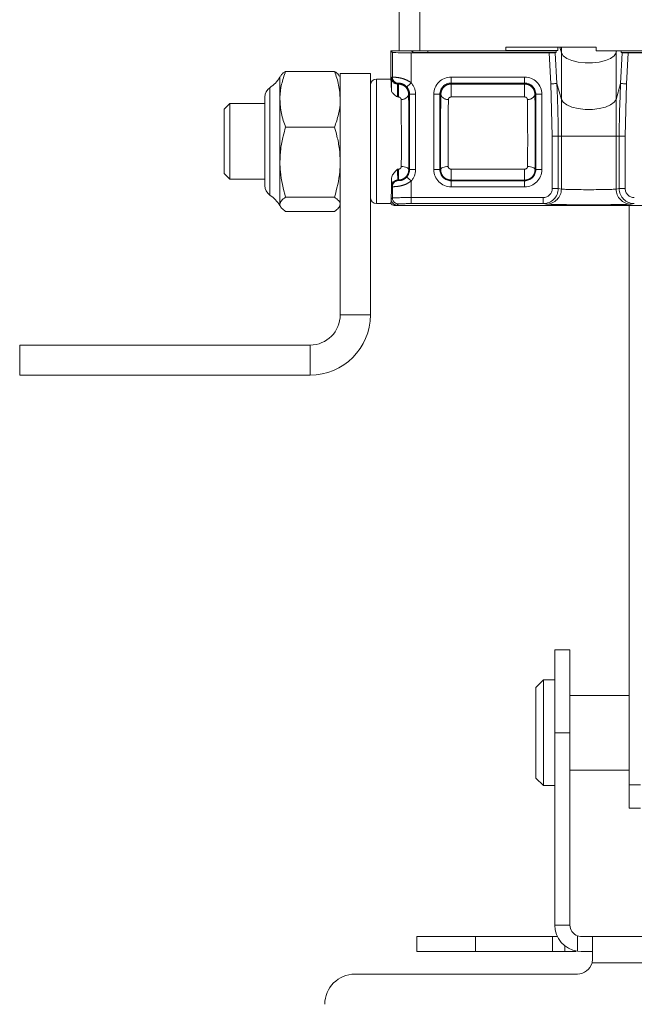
# Model space of a CAD drawing. Header units: millimetres. Extents: x 2 to 601, y 5 to 415.
# Tile 21 of 139: x 82 to 90, y 13 to 26. Entities that reach past the tile are written whole.
import ezdxf

# ---------------------------------------------------------------- set-up
doc = ezdxf.new("R2010")
doc.units = ezdxf.units.MM
doc.linetypes.add('PHANTOM', pattern=[12.7, 6.35, -1.27, 1.27, -1.27, 1.27, -1.27])

msp = doc.modelspace()

# ---------------------------------------------------------------- linework, layer by layer
at = {"color": 7, "linetype": 'Continuous', "lineweight": 15}
for p, q in [((87.083, 25.8625), (87.083, 114.7125)), ((86.9945, 25.841), (86.973, 25.8625)), ((86.973, 25.8625), (87.083, 25.8625)), ((86.973, 25.4875), (86.973, 25.8625)), ((87.358, 25.8625), (87.083, 25.8625)), ((87.2669, 25.8436), (87.248, 25.8625)), ((88.498, 25.8625), (87.358, 25.8625)), ((88.1867, 25.8625), (88.198, 25.8622)), ((88.198, 25.8622), (89.1668, 25.8622)), ((89.698, 25.9125), (88.498, 25.9125)), ((88.498, 25.9125), (88.498, 25.8625)), ((88.498, 25.8677), (89.1899, 25.8677)), ((89.1668, 25.8622), (89.1899, 25.8677)), ((89.1679, 25.8402), (89.1668, 25.8622)), ((89.1875, 25.9125), (89.1899, 25.8677)), ((89.698, 25.9125), (89.698, 25.8625)), ((91.498, 25.8625), (89.698, 25.8625)), ((90.0282, 25.8625), (90.0293, 25.8622)), ((90.0293, 25.8622), (90.0282, 25.8402)), ((90.0293, 25.8622), (91.098, 25.8622)), ((86.9945, 25.5124), (86.9945, 25.841)), ((89.0741, 25.8367), (87.2445, 25.8367)), ((89.1679, 25.8402), (87.4668, 25.8402)), ((89.1537, 25.838), (89.1679, 25.8402)), ((93.7292, 25.8402), (90.0282, 25.8402)), ((90.0282, 25.8402), (90.0424, 25.838)), ((93.9516, 25.8367), (90.1219, 25.8367)), ((86.2271, 25.5907), (85.579, 25.5907)), ((85.5133, 25.5303), (85.503, 25.5125)), ((85.503, 25.5125), (85.503, 25.2205)), ((86.303, 25.5125), (86.2926, 25.5305)), ((86.303, 25.5625), (86.703, 25.5625)), ((86.303, 25.5625), (86.303, 22.3625)), ((86.703, 25.5625), (86.703, 22.3625)), ((86.973, 25.4875), (86.783, 25.4875)), ((85.303, 24.4717), (85.303, 25.2495)), ((85.503, 25.2205), (85.503, 24.3862)), ((84.838, 25.1625), (84.763, 25.0875)), ((84.763, 25.0875), (84.763, 24.2375)), ((85.303, 25.1625), (84.838, 25.1625)), ((84.838, 25.1625), (84.838, 24.1625)), ((86.2271, 24.8503), (85.579, 24.8503)), ((85.303, 24.0754), (85.303, 24.4717)), ((85.503, 24.3862), (85.503, 23.8282)), ((84.763, 24.2375), (84.838, 24.1625)), ((84.838, 24.1625), (85.303, 24.1625)), ((86.9945, 23.9139), (86.9945, 24.0625)), ((86.2271, 23.9221), (85.579, 23.9221)), ((85.503, 23.8282), (85.503, 23.8125)), ((85.503, 23.8125), (85.5133, 23.7947)), ((86.2926, 23.7944), (86.303, 23.8125)), ((86.783, 23.8375), (86.973, 23.8375)), ((90.9739, 23.8125), (87.0311, 23.8125)), ((90.1325, 23.8125), (90.1325, 16.132)), ((86.2271, 23.7342), (85.579, 23.7342)), ((82.053, 21.9625), (82.053, 21.5625)), ((85.903, 21.9625), (82.053, 21.9625)), ((85.903, 21.5625), (82.053, 21.5625)), ((89.348, 17.922), (89.148, 17.922)), ((89.148, 16.822), (89.148, 17.922)), ((89.348, 16.822), (89.348, 17.922)), ((88.998, 17.522), (88.898, 17.422)), ((89.148, 17.522), (88.998, 17.522)), ((88.998, 16.1373), (88.998, 17.522)), ((88.898, 16.2351), (88.898, 17.422)), ((90.1325, 17.317), (89.348, 17.317)), ((89.148, 16.822), (89.148, 14.272)), ((89.348, 16.822), (89.348, 14.272)), ((89.348, 16.327), (90.1325, 16.327)), ((88.898, 16.222), (88.898, 16.2351)), ((88.898, 16.222), (88.998, 16.122)), ((88.998, 16.122), (88.998, 16.1373)), ((88.998, 16.122), (89.148, 16.122)), ((90.1325, 16.132), (90.1325, 15.822)), ((90.1325, 15.822), (90.2825, 15.822)), ((87.318, 14.122), (87.318, 13.922)), ((88.0961, 14.122), (87.318, 14.122)), ((89.1169, 14.122), (88.0961, 14.122)), ((89.1169, 14.122), (89.1818, 14.122)), ((89.498, 14.122), (89.6417, 14.122)), ((89.6417, 14.122), (89.648, 14.1184)), ((89.6417, 14.122), (91.5544, 14.122)), ((89.648, 13.822), (89.648, 14.1184)), ((88.0961, 13.922), (87.318, 13.922)), ((89.1169, 13.922), (88.0961, 13.922)), ((89.2803, 13.922), (89.1169, 13.922)), ((89.428, 13.922), (89.2803, 13.922)), ((89.498, 13.922), (89.448, 13.9256)), ((89.6417, 13.922), (89.498, 13.922)), ((89.648, 13.822), (89.6417, 13.772)), ((89.448, 13.622), (86.498, 13.622))]:
    msp.add_line(p, q, dxfattribs=at)
at = {"color": 7, "linetype": 'PHANTOM', "lineweight": 0}
for p, q in [((87.358, 25.8625), (87.358, 114.7125)), ((87.2669, 25.8436), (87.2669, 25.8625)), ((87.4668, 25.8625), (87.4668, 25.8402)), ((88.198, 25.8625), (88.198, 25.8622)), ((89.2358, 25.8365), (89.2137, 25.9125)), ((89.2358, 25.9125), (89.2358, 25.8365)), ((89.9679, 25.8625), (89.9603, 25.8365)), ((89.9603, 25.8625), (89.9603, 25.8365)), ((87.2445, 25.8367), (87.2445, 25.4385)), ((89.0955, 25.425), (89.0741, 25.8367)), ((89.1537, 25.838), (89.1749, 25.4291)), ((89.2358, 25.8365), (89.2358, 25.2197)), ((89.9603, 25.8365), (89.9603, 25.2197)), ((90.0212, 25.4291), (90.0424, 25.838)), ((90.1219, 25.8367), (90.1006, 25.425)), ((86.783, 25.4875), (86.783, 23.8375)), ((86.9843, 25.5022), (86.9936, 25.5115)), ((86.9936, 25.5115), (86.9945, 25.5124)), ((87.7735, 25.5153), (88.748, 25.5153)), ((87.7735, 25.4353), (87.7735, 25.5153)), ((88.748, 25.5153), (88.748, 25.4353)), ((85.3698, 25.3742), (85.3698, 23.9507)), ((87.0735, 25.4315), (87.0643, 25.4222)), ((87.0643, 25.4222), (87.0735, 25.4222)), ((87.0741, 25.4324), (87.0735, 25.4315)), ((87.0735, 25.4222), (87.0735, 25.4315)), ((87.0735, 25.4222), (87.0735, 25.2509)), ((88.748, 25.4353), (87.7735, 25.4353)), ((87.7735, 25.4222), (87.7735, 25.4353)), ((87.7735, 25.4222), (88.748, 25.4222)), ((87.7735, 25.2509), (87.7735, 25.4222)), ((88.748, 25.4222), (88.748, 25.4353)), ((88.748, 25.2509), (88.748, 25.4222)), ((89.1144, 24.7313), (89.0955, 25.425)), ((89.2358, 25.2197), (89.1749, 25.4291)), ((90.0212, 25.4291), (89.9603, 25.2197)), ((90.1006, 25.425), (90.0817, 24.7313)), ((87.0735, 25.2509), (87.0622, 25.2509)), ((87.2097, 25.2867), (87.2222, 25.2867)), ((87.3022, 25.2867), (87.2222, 25.2867)), ((87.2222, 24.2882), (87.2222, 25.2867)), ((87.3022, 25.2867), (87.3022, 24.2882)), ((87.5449, 24.2882), (87.5449, 25.2867)), ((87.6249, 25.2867), (87.5449, 25.2867)), ((87.6249, 25.2867), (87.6249, 24.2882)), ((87.6374, 25.2867), (87.6249, 25.2867)), ((88.748, 25.2509), (87.7735, 25.2509)), ((88.8842, 25.2867), (88.8967, 25.2867)), ((88.9767, 25.2867), (88.8967, 25.2867)), ((88.8967, 24.2882), (88.8967, 25.2867)), ((88.9767, 25.2867), (88.9767, 24.2882)), ((89.2358, 25.2197), (89.2358, 24.7313)), ((89.9603, 25.2197), (89.9603, 24.7313)), ((89.1144, 24.0366), (89.1144, 24.7313)), ((89.1938, 24.7313), (89.1144, 24.7313)), ((89.1938, 24.7313), (89.1938, 24.0366)), ((89.2358, 24.7313), (89.1938, 24.7313)), ((89.2358, 24.7313), (89.2358, 24.0306)), ((89.9603, 24.7313), (89.2358, 24.7313)), ((90.0023, 24.7313), (89.9603, 24.7313)), ((89.9603, 24.7313), (89.9603, 24.0306)), ((90.0023, 24.7313), (90.0817, 24.7313)), ((90.0023, 24.0366), (90.0023, 24.7313)), ((90.0817, 24.7313), (90.0817, 24.0366)), ((87.0647, 24.2942), (87.0735, 24.2942)), ((87.0735, 24.1495), (87.0735, 24.2942)), ((87.2125, 24.2882), (87.2222, 24.2882)), ((87.3022, 24.2882), (87.2222, 24.2882)), ((87.6249, 24.2882), (87.5449, 24.2882)), ((87.6345, 24.2882), (87.6249, 24.2882)), ((87.7735, 24.1495), (87.7735, 24.2942)), ((87.7735, 24.2942), (88.748, 24.2942)), ((88.748, 24.1495), (88.748, 24.2942)), ((88.887, 24.2882), (88.8967, 24.2882)), ((88.9767, 24.2882), (88.8967, 24.2882)), ((87.0674, 24.1495), (87.0735, 24.1434)), ((87.0735, 24.1495), (87.0674, 24.1495)), ((87.0735, 24.1495), (87.0735, 24.1434)), ((87.7735, 24.1495), (87.7735, 24.1396)), ((88.748, 24.1495), (87.7735, 24.1495)), ((88.748, 24.1495), (88.748, 24.1396)), ((86.9936, 24.0634), (86.9875, 24.0695)), ((86.9945, 24.0625), (86.9936, 24.0634)), ((87.0735, 24.1434), (87.0741, 24.1425)), ((87.2445, 24.1364), (87.2445, 23.9168)), ((87.7735, 24.1396), (87.7735, 24.0596)), ((87.7735, 24.1396), (88.748, 24.1396)), ((88.748, 24.0596), (87.7735, 24.0596)), ((88.748, 24.0596), (88.748, 24.1396)), ((89.1938, 24.0366), (89.1144, 24.0366)), ((89.1938, 24.0366), (89.2358, 24.0306)), ((89.9603, 24.0306), (90.0023, 24.0366)), ((90.0023, 24.0366), (90.0817, 24.0366)), ((86.9784, 23.8979), (86.9945, 23.9139)), ((87.2445, 23.9168), (88.9938, 23.9168)), ((87.2445, 23.8368), (87.2445, 23.9168)), ((88.9938, 23.8368), (88.9938, 23.9168)), ((87.0745, 23.8339), (87.0584, 23.8179)), ((88.9938, 23.8368), (87.2445, 23.8368)), ((89.0372, 23.8306), (88.9938, 23.8368)), ((90.2023, 23.8368), (90.1588, 23.8306)), ((86.303, 22.3625), (86.703, 22.3625)), ((85.903, 21.9625), (85.903, 21.5625)), ((89.348, 16.822), (89.148, 16.822)), ((90.2825, 16.132), (90.1325, 16.132)), ((89.148, 14.272), (89.348, 14.272)), ((88.0961, 14.122), (88.0961, 13.922)), ((89.1169, 13.922), (89.1169, 14.122)), ((89.448, 13.9256), (89.448, 14.1306)), ((89.2803, 13.998), (89.2803, 13.922)), ((89.428, 13.922), (89.428, 13.9291)), ((89.6417, 13.772), (91.5544, 13.772))]:
    msp.add_line(p, q, dxfattribs=at)
at = {"color": 7, "linetype": 'PHANTOM', "lineweight": 0, "flags": 128}
for points in [[(89.9603, 25.8365), (89.9362, 25.7973), (89.8888, 25.7621), (89.8214, 25.7333), (89.7385, 25.7129), (89.646, 25.7024), (89.5501, 25.7024), (89.4576, 25.7129), (89.3747, 25.7333), (89.3072, 25.7621), (89.2598, 25.7973), (89.2358, 25.8365)], [(87.2445, 25.4385), (87.2329, 25.4283), (87.2218, 25.4184), (87.2116, 25.4093), (87.2025, 25.4013), (87.1951, 25.3947), (87.1895, 25.3897), (87.186, 25.3866), (87.1847, 25.3854)], [(89.1749, 25.4291), (89.172, 25.4289), (89.1665, 25.4286), (89.1587, 25.4282), (89.1488, 25.4277), (89.1371, 25.4271), (89.124, 25.4264), (89.11, 25.4257), (89.0955, 25.425)], [(90.0212, 25.4291), (90.0241, 25.4289), (90.0295, 25.4286), (90.0374, 25.4282), (90.0473, 25.4277), (90.059, 25.4271), (90.072, 25.4264), (90.0861, 25.4257), (90.1006, 25.425)], [(89.9603, 25.2197), (89.9362, 25.1805), (89.8888, 25.1452), (89.8214, 25.1165), (89.7385, 25.0961), (89.646, 25.0856), (89.5501, 25.0856), (89.4576, 25.0961), (89.3747, 25.1165), (89.3072, 25.1452), (89.2598, 25.1805), (89.2358, 25.2197)], [(87.2125, 24.2882), (87.2103, 24.296), (87.2045, 24.3035), (87.1951, 24.3105), (87.1827, 24.3166), (87.1676, 24.3216), (87.1504, 24.3254), (87.1319, 24.3278), (87.1125, 24.3287)], [(87.6345, 24.2882), (87.6367, 24.296), (87.6426, 24.3035), (87.6519, 24.3105), (87.6644, 24.3166), (87.6795, 24.3216), (87.6966, 24.3254), (87.7152, 24.3278), (87.7345, 24.3287)], [(88.787, 24.3287), (88.8064, 24.3278), (88.8249, 24.3254), (88.8421, 24.3216), (88.8572, 24.3166), (88.8696, 24.3105), (88.879, 24.3035), (88.8848, 24.296), (88.887, 24.2882)], [(87.2445, 24.1364), (87.2329, 24.1466), (87.2218, 24.1565), (87.2116, 24.1656), (87.2025, 24.1736), (87.1951, 24.1802), (87.1895, 24.1852), (87.186, 24.1883), (87.1847, 24.1895)]]:
    msp.add_lwpolyline(points, dxfattribs=at)
at = {"color": 7, "linetype": 'Continuous', "lineweight": 15}
for centre, radius, start, end in [((85.1199, 25.7485), 0.45, 303.72379, 328.36036), ((86.783, 25.4075), 0.08, 90, 180), ((85.453, 25.2495), 0.15, 123.72379, 180), ((85.453, 24.0754), 0.15, 180, 236.27621), ((85.1199, 23.5764), 0.45, 31.63964, 56.27621), ((86.783, 23.9175), 0.08, 180, 270), ((85.903, 22.3625), 0.8, 270, 0), ((85.903, 22.3625), 0.4, 270, 0), ((89.498, 14.272), 0.35, 180, 261.78679), ((89.498, 14.272), 0.15, 180, 250.52878), ((89.448, 13.822), 0.2, 270, 345.52249), ((86.498, 13.222), 0.4, 90, 180)]:
    msp.add_arc(centre, radius, start, end, dxfattribs=at)
at = {"color": 7, "linetype": 'PHANTOM', "lineweight": 0}
for centre, radius, start, end in [((87.0643, 25.5023), 0.08, 180.02039, 269.97854), ((87.0736, 25.5115), 0.08, 180.02028, 269.97839), ((87.0745, 25.5124), 0.08, 180.01774, 269.7448), ((87.7735, 25.2867), 0.2286, 90, 180), ((88.748, 25.2867), 0.2286, 0, 90), ((87.0735, 25.2867), 0.1486, 0, 41.61431), ((87.0735, 25.2867), 0.2286, 0, 41.61431), ((87.7735, 25.2867), 0.1486, 90, 180), ((88.748, 25.2867), 0.1486, 0, 90), ((87.1222, 25.3085), 0.0902, 262.02882, 346.00559), ((87.7249, 25.3085), 0.0902, 193.99447, 277.97103), ((88.7967, 25.3085), 0.0902, 262.02897, 346.00553), ((87.0735, 24.2882), 0.1486, 318.38569, 0), ((87.0735, 24.2882), 0.2286, 318.38569, 0), ((87.7735, 24.2882), 0.2286, 180, 270), ((87.7735, 24.2882), 0.1486, 180, 270), ((88.748, 24.2882), 0.2286, 270, 0), ((88.748, 24.2882), 0.1486, 270, 0), ((87.0675, 24.0695), 0.08, 90.02339, 179.97794), ((87.0736, 24.0634), 0.08, 90.02161, 179.97972), ((87.0745, 24.0625), 0.08, 90.2552, 179.98226), ((89.036, 24.0304), 0.1997, 270.35236, 0.06702), ((90.1601, 24.0304), 0.1997, 179.933, 269.6476), ((87.0585, 23.8979), 0.08, 180.02028, 269.97865), ((87.0745, 23.9139), 0.08, 180.02039, 269.97854)]:
    msp.add_arc(centre, radius, start, end, dxfattribs=at)
at = {"color": 7, "linetype": 'Continuous', "lineweight": 15}
for centre, major_axis, ratio, start_param, end_param in [((87.2445, 25.8411), (0.25, 0), 0.0174551, 3.1590459, 4.712389), ((87.4668, 25.8437), (0.2, 0), 0.0174551, 3.1590459, 4.712389), ((89.0741, 25.8381), (0.0801, 0), 0.0174316, 4.7132938, 6.1734132), ((90.122, 25.8381), (0.0801, 0), 0.0174316, 3.2513648, 4.7114842), ((86.973, 24.6625), (0, 0.825), 0.0174551, 5.6762077, 6.2831853), ((86.973, 24.6625), (0, 0.825), 0.0174551, 3.5266086, 4.0798454), ((86.973, 24.6625), (0, 0.825), 0.0174551, 3.1415927, 3.5266086)]:
    msp.add_ellipse(centre, major_axis=major_axis, ratio=ratio, start_param=start_param, end_param=end_param, dxfattribs=at)
at = {"color": 7, "linetype": 'PHANTOM', "lineweight": 0}
for centre, major_axis, ratio, start_param, end_param in [((86.9844, 25.3223), (0, 0.18), 0.0174551, 0.0174533, 1.4715963), ((87.0644, 25.3223), (0, 0.1), 0.0314191, 0.0174533, 2.3650007), ((87.0978, 24.6625), (0, 0.825), 0.0195708, 4.295849, 5.4531761), ((87.1978, 24.6625), (0, 0.925), 0.0174551, 4.295849, 5.4531761), ((87.6493, 24.6625), (0, 0.925), 0.0174551, 0.8300092, 1.9873363), ((87.7493, 24.6625), (0, 0.825), 0.0195708, 0.8300092, 1.9873363), ((88.7723, 24.6625), (0, 0.825), 0.0195708, 4.295849, 5.4531761), ((88.8723, 24.6625), (0, 0.925), 0.0174551, 4.295849, 5.4531761), ((87.0675, 24.2495), (0, 0.1), 0.0314191, 1.1080339, 3.1241394), ((86.9875, 24.2495), (0, 0.18), 0.0174551, 1.99934, 3.1241394), ((88.9935, 24.0368), (-0.1197, 0.017), 0.9923972, 1.7130776, 3.281747), ((88.9935, 24.0368), (0.1983, -0.0282), 0.9984469, 4.8546702, 6.4233396), ((89.598, 24.0318), (0.365, 0), 0.0270195, 3.2637657, 6.1610123), ((90.2026, 24.0368), (0.1983, 0.0282), 0.9984469, 3.0014383, 4.5701077), ((90.2026, 24.0368), (-0.1197, -0.017), 0.9923972, 6.143031, 7.7117004), ((87.2445, 23.9138), (0.25, 0), 0.0118694, 1.5707963, 3.1241394), ((87.2445, 23.8339), (0.17, 0), 0.0174551, 1.5707963, 3.1241394), ((89.598, 23.8318), (0.565, 0), 0.0174551, 3.2637657, 6.1610123)]:
    msp.add_ellipse(centre, major_axis=major_axis, ratio=ratio, start_param=start_param, end_param=end_param, dxfattribs=at)
at = {"color": 7, "linetype": 'Continuous', "lineweight": 15}
for points, knots in [([(85.503, 25.2205), (85.5031, 25.2293), (85.5038, 25.2957), (85.5204, 25.421), (85.5593, 25.5338), (85.579, 25.5907)], [0, 0, 0, 0, 0.070086, 0.5307867, 1, 1, 1, 1]), ([(85.5164, 25.5285), (85.519, 25.5347), (85.5278, 25.5558), (85.5578, 25.5763), (85.579, 25.5907)], [0, 0, 0, 0, 0.2951868, 1, 1, 1, 1]), ([(86.2271, 25.5907), (86.2483, 25.5306), (86.2912, 25.4092), (86.2991, 25.2838), (86.303, 25.2205)], [0, 0, 0, 0, 0.4954625, 1, 1, 1, 1]), ([(86.2271, 25.5907), (86.2498, 25.5755), (86.2802, 25.555), (86.2874, 25.5339), (86.2892, 25.5285)], [0, 0, 0, 0, 0.7442853, 1, 1, 1, 1]), ([(87.0622, 25.2509), (87.062, 25.251), (87.0466, 25.2623), (87.0181, 25.2825), (86.9874, 25.313), (86.983, 25.3322), (86.9813, 25.3401)], [0, 0, 0, 0, 0.003625, 0.4030177, 0.7540429, 1, 1, 1, 1]), ([(85.579, 24.8503), (85.5577, 24.9104), (85.5149, 25.0318), (85.507, 25.1572), (85.503, 25.2205)], [0, 0, 0, 0, 0.495458, 1, 1, 1, 1]), ([(86.303, 25.2205), (86.3029, 25.2117), (86.3023, 25.1453), (86.2857, 25.02), (86.2468, 24.9072), (86.2271, 24.8503)], [0, 0, 0, 0, 0.0700944, 0.530791, 1, 1, 1, 1]), ([(85.579, 24.8503), (85.5678, 24.8114), (85.5405, 24.7165), (85.51, 24.5616), (85.5054, 24.4449), (85.503, 24.3862)], [0, 0, 0, 0, 0.2572403, 0.6263763, 1, 1, 1, 1]), ([(86.303, 24.3862), (86.3008, 24.4442), (86.2961, 24.5608), (86.2658, 24.7157), (86.2383, 24.8114), (86.2271, 24.8503)], [0, 0, 0, 0, 0.3688646, 0.7427601, 1, 1, 1, 1]), ([(85.503, 24.3862), (85.5042, 24.344), (85.5084, 24.1869), (85.5491, 24.034), (85.579, 23.9221)], [0, 0, 0, 0, 0.2686316, 1, 1, 1, 1]), ([(86.2271, 23.9221), (86.2569, 24.034), (86.2977, 24.1869), (86.3019, 24.344), (86.303, 24.3862)], [0, 0, 0, 0, 0.7313684, 1, 1, 1, 1]), ([(86.9847, 24.1747), (86.9864, 24.1858), (86.9906, 24.2126), (87.021, 24.2533), (87.0493, 24.2797), (87.0645, 24.294), (87.0647, 24.2942)], [0, 0, 0, 0, 0.24643829, 0.59847611, 0.99637019, 1, 1, 1, 1]), ([(85.579, 23.9221), (85.5577, 23.9068), (85.5149, 23.8761), (85.507, 23.8442), (85.503, 23.8282)], [0, 0, 0, 0, 0.4954585, 1, 1, 1, 1]), ([(86.303, 23.8282), (86.3029, 23.8304), (86.3023, 23.8473), (86.2857, 23.8791), (86.2468, 23.9077), (86.2271, 23.9221)], [0, 0, 0, 0, 0.0700866, 0.5307825, 1, 1, 1, 1]), ([(85.503, 23.8282), (85.5031, 23.8259), (85.5038, 23.8091), (85.5204, 23.7773), (85.5593, 23.7487), (85.579, 23.7342)], [0, 0, 0, 0, 0.0700887, 0.5307836, 1, 1, 1, 1]), ([(86.2271, 23.7342), (86.2483, 23.7495), (86.2912, 23.7803), (86.2991, 23.8121), (86.303, 23.8282)], [0, 0, 0, 0, 0.4954572, 1, 1, 1, 1]), ([(87.0311, 23.8125), (87.0222, 23.8133), (87.0042, 23.8151), (86.9848, 23.8261), (86.9757, 23.8349), (86.973, 23.8375)], [0, 0, 0, 0, 0.4147685, 0.8295405, 1, 1, 1, 1]), ([(89.448, 14.1306), (89.4614, 14.1269), (89.4781, 14.1223), (89.4947, 14.1221), (89.498, 14.122)], [0, 0, 0, 0, 0.8013101, 1, 1, 1, 1])]:
    msp.add_open_spline(points, degree=3, knots=knots, dxfattribs=at)
at = {"color": 7, "linetype": 'PHANTOM', "lineweight": 0}
for points, knots in [([(86.9945, 25.5124), (86.9977, 25.5128), (87.0041, 25.5135), (87.0474, 25.5122), (87.1064, 25.5031), (87.1703, 25.4828), (87.2164, 25.4591), (87.2391, 25.4425), (87.2445, 25.4385)], [0, 0, 0, 0, 0.2074716, 0.4150217, 0.6146854, 0.7899879, 0.9502539, 1, 1, 1, 1]), ([(87.0735, 25.4222), (87.0885, 25.4208), (87.1183, 25.4179), (87.1583, 25.3956), (87.1891, 25.3626), (87.2068, 25.3242), (87.2088, 25.2979), (87.2097, 25.2867)], [0, 0, 0, 0, 0.206825, 0.4135451, 0.6234557, 0.8398332, 1, 1, 1, 1]), ([(87.1847, 25.3854), (87.1823, 25.388), (87.1726, 25.3984), (87.1531, 25.4133), (87.1352, 25.4219), (87.1162, 25.429), (87.096, 25.4331), (87.0781, 25.4334), (87.0755, 25.4328), (87.0741, 25.4324)], [0, 0, 0, 0, 0.0449302, 0.1840234, 0.3150774, 0.3381101, 0.5318515, 0.7580943, 1, 1, 1, 1]), ([(87.6374, 25.2867), (87.639, 25.3024), (87.641, 25.3231), (87.656, 25.3574), (87.6775, 25.3862), (87.7128, 25.4098), (87.7451, 25.4207), (87.7652, 25.4218), (87.7735, 25.4222)], [0, 0, 0, 0, 0.2234268, 0.294622, 0.5322414, 0.7210129, 0.8839522, 1, 1, 1, 1]), ([(88.748, 25.4222), (88.7601, 25.4213), (88.7836, 25.4195), (88.8192, 25.4043), (88.8541, 25.3761), (88.8795, 25.334), (88.8827, 25.3013), (88.8842, 25.2867)], [0, 0, 0, 0, 0.1675632, 0.3253714, 0.5328048, 0.7921145, 1, 1, 1, 1]), ([(89.1749, 25.4291), (89.1776, 25.3758), (89.1891, 25.1434), (89.1917, 24.9107), (89.1938, 24.7313)], [0, 0, 0, 0, 0.22921441, 1, 1, 1, 1]), ([(90.0023, 24.7313), (90.0025, 24.7847), (90.0033, 25.0174), (90.0134, 25.2499), (90.0212, 25.4291)], [0, 0, 0, 0, 0.2292168, 1, 1, 1, 1]), ([(87.1097, 25.2192), (87.1091, 25.2232), (87.108, 25.2314), (87.1003, 25.2414), (87.0902, 25.2478), (87.0811, 25.2506), (87.0756, 25.2508), (87.0735, 25.2509)], [0, 0, 0, 0, 0.2561391, 0.5396218, 0.7353754, 0.9008916, 1, 1, 1, 1]), ([(87.7735, 25.2509), (87.7713, 25.2508), (87.766, 25.2506), (87.7573, 25.248), (87.748, 25.2424), (87.7396, 25.2327), (87.7382, 25.2241), (87.7374, 25.2192)], [0, 0, 0, 0, 0.1051129, 0.2560781, 0.4397909, 0.6851281, 1, 1, 1, 1]), ([(88.7842, 25.2192), (88.7838, 25.2227), (88.7828, 25.2303), (88.7762, 25.24), (88.767, 25.2466), (88.7575, 25.2503), (88.7512, 25.2507), (88.748, 25.2509)], [0, 0, 0, 0, 0.2233344, 0.4950621, 0.7001375, 0.8480054, 1, 1, 1, 1]), ([(87.0735, 24.2942), (87.0779, 24.2945), (87.0868, 24.2953), (87.0985, 24.3014), (87.1074, 24.3103), (87.1119, 24.32), (87.1124, 24.3263), (87.1125, 24.3287)], [0, 0, 0, 0, 0.2186505, 0.4372934, 0.6562512, 0.8737429, 1, 1, 1, 1]), ([(87.2125, 24.2882), (87.2109, 24.2725), (87.2078, 24.241), (87.1834, 24.1992), (87.1477, 24.1679), (87.1087, 24.1517), (87.0833, 24.1501), (87.0735, 24.1495)], [0, 0, 0, 0, 0.2171854, 0.4343855, 0.6509561, 0.865823, 1, 1, 1, 1]), ([(87.7735, 24.1495), (87.7591, 24.1508), (87.7304, 24.1535), (87.6915, 24.1737), (87.66, 24.2045), (87.6386, 24.2442), (87.6359, 24.2739), (87.6345, 24.2882)], [0, 0, 0, 0, 0.1983485, 0.3925272, 0.5901612, 0.8019365, 1, 1, 1, 1]), ([(87.7345, 24.3287), (87.7349, 24.3251), (87.7358, 24.3176), (87.7418, 24.3077), (87.7507, 24.3001), (87.7615, 24.2951), (87.7695, 24.2945), (87.7735, 24.2942)], [0, 0, 0, 0, 0.1952748, 0.4059097, 0.604052, 0.7997096, 1, 1, 1, 1]), ([(88.748, 24.2942), (88.7495, 24.2942), (88.7554, 24.2944), (88.7658, 24.2972), (88.7772, 24.3047), (88.7854, 24.3158), (88.7865, 24.3244), (88.787, 24.3287)], [0, 0, 0, 0, 0.0723903, 0.2933731, 0.5306463, 0.7685688, 1, 1, 1, 1]), ([(88.887, 24.2882), (88.8852, 24.2712), (88.8814, 24.237), (88.8527, 24.1924), (88.8119, 24.1618), (88.7743, 24.1504), (88.7532, 24.1497), (88.748, 24.1495)], [0, 0, 0, 0, 0.2345521, 0.4732965, 0.7093619, 0.9283208, 1, 1, 1, 1]), ([(87.0741, 24.1425), (87.0744, 24.1424), (87.0752, 24.142), (87.0826, 24.1413), (87.1005, 24.1425), (87.1245, 24.1481), (87.1458, 24.158), (87.1651, 24.1706), (87.1763, 24.1801), (87.1841, 24.1889), (87.1847, 24.1895)], [0, 0, 0, 0, 0.0817817, 0.3082855, 0.5010083, 0.6733408, 0.8137484, 0.8485786, 0.9889988, 1, 1, 1, 1]), ([(87.2445, 24.1364), (87.2251, 24.1236), (87.1832, 24.096), (87.1155, 24.0741), (87.057, 24.0638), (87.0147, 24.0614), (86.9968, 24.062), (86.995, 24.0624), (86.9945, 24.0625)], [0, 0, 0, 0, 0.1719276, 0.3723775, 0.5525123, 0.7333766, 0.9304338, 1, 1, 1, 1]), ([(87.0584, 23.8179), (87.0577, 23.8176), (87.0554, 23.8166), (87.0392, 23.8148), (87.034, 23.8133), (87.0311, 23.8125)], [0, 0, 0, 0, 0.1705285, 0.5271598, 1, 1, 1, 1])]:
    msp.add_open_spline(points, degree=3, knots=knots, dxfattribs=at)

doc.saveas('drawing.dxf')
